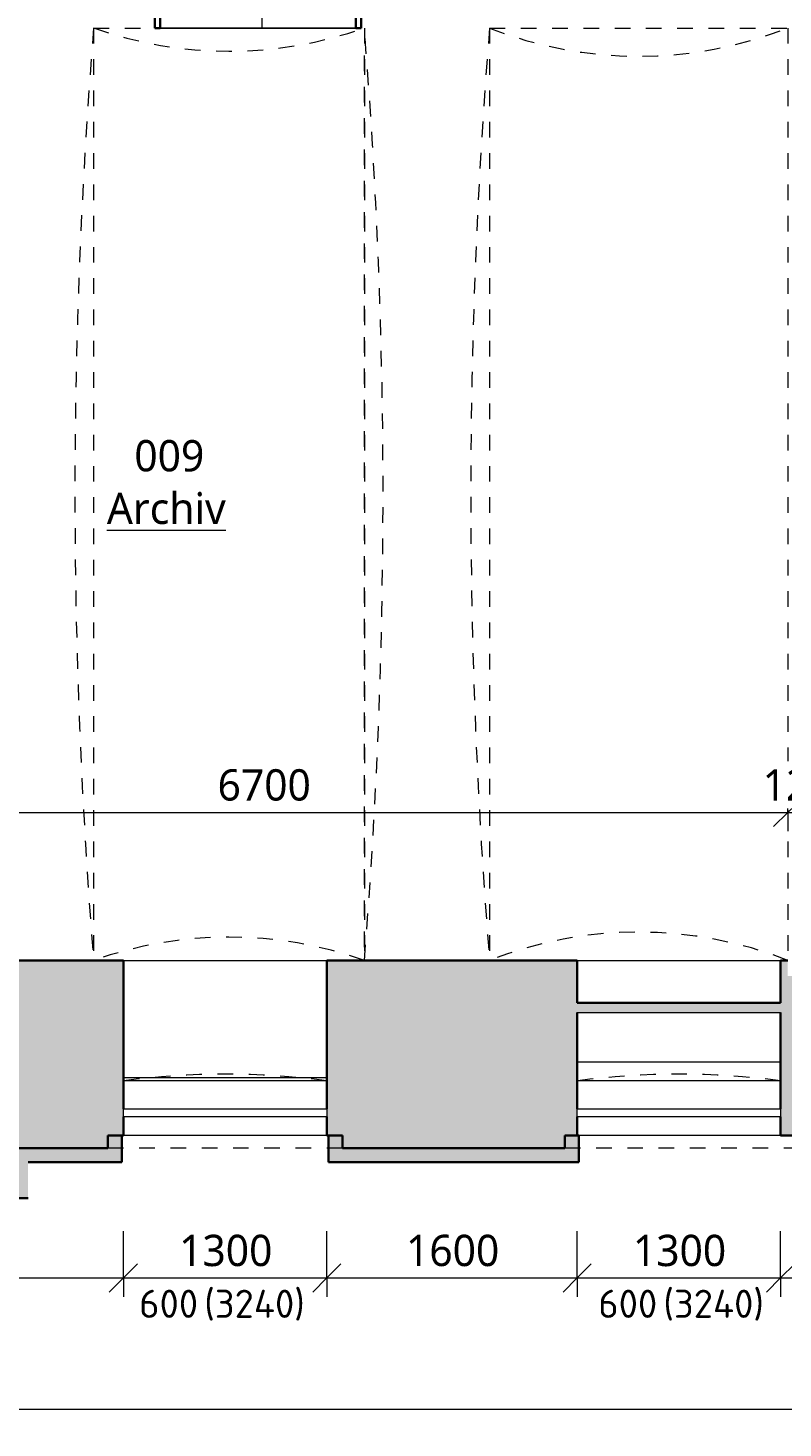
# Model space of a CAD drawing. Header units: metres. Extents: x -2.5 to 41.5, y -3.2 to 29.6.
# Tile 2 of 16: x 5.6 to 10.4, y -1.5 to 7.5. Entities that reach past the tile are written whole.
import ezdxf

# ---------------------------------------------------------------- set-up
doc = ezdxf.new("R2010")
doc.units = ezdxf.units.M
doc.linetypes.add('AV - Carkovana 2mm', pattern=[0.0027, 0.002, -0.0007])
doc.linetypes.add('AV - Cerch_ 1 tecka 2mm', pattern=[0.004, 0.002, -0.001, 0, -0.001])
doc.layers.add('AV-KOTY', color=5, linetype='Continuous', lineweight=13, true_color=0x0000ff)
doc.layers.add('AV-MISTNOSTI', color=5, linetype='Continuous', lineweight=5, true_color=0x0000ff)
for name, color, linetype, lineweight in [('AV-KOTY-100', 7, 'Continuous', 5), ('AV-SRAFY', 7, 'Continuous', 35), ('AV-STAVBA', 7, 'Continuous', 18)]:
    doc.layers.add(name, color=color, linetype=linetype, lineweight=lineweight)
doc.styles.add('ISOCPEUR', font='isocpeur.ttf', dxfattribs={"height": 0.18})
doc.styles.add('Trebuchet MS', font='trebuc.ttf', dxfattribs={"height": 0.2})
doc.styles.add('Trebuchet MS_B', font='trebuc.ttf', dxfattribs={"height": 0.2})
doc.dimstyles.new('2_mm_-_O_-_Blue_-_mm', dxfattribs={"dimscale": 0.3048, "dimtxt": 0.20619, "dimasz": 0.590551, "dimexe": 0.393701, "dimexo": 0.0625, "dimgap": 0.065617, "dimtad": 1, "dimdec": 0, "dimlfac": 1000, "dimzin": 0, "dimdsep": 46, "dimtxsty": 'Trebuchet MS', "dimblk1": 'OBLIQUE', "dimblk2": 'OBLIQUE', "dimsah": 1, "dimcen": 0.09, "dimazin": 0, "dimtfac": 1, "dimtdec": 4, "dimtix": 1, "dimtmove": 0, "dimatfit": 3, "dimfxl": 0.984252, "dimfxlon": 1, "dimtvp": 1, "dimtfill": 1, "dimtolj": 1, "dimtzin": 0, "dimarcsym": 2})
doc.dimstyles.new('2_mm_-_O_-_Blue_-_mm_-_zaokrouhlena_1', dxfattribs={"dimscale": 0.3048, "dimtxt": 0.20619, "dimasz": 0.590551, "dimexe": 0.393701, "dimexo": 0.0625, "dimgap": 0.065617, "dimtad": 1, "dimdec": 0, "dimlfac": 1000, "dimrnd": 10, "dimzin": 0, "dimdsep": 46, "dimtxsty": 'Trebuchet MS', "dimblk1": 'OBLIQUE', "dimblk2": 'OBLIQUE', "dimsah": 1, "dimcen": 0.09, "dimazin": 0, "dimtfac": 1, "dimtdec": 4, "dimtix": 1, "dimtmove": 0, "dimatfit": 3, "dimfxl": 0.984252, "dimfxlon": 1, "dimtvp": 1, "dimtfill": 1, "dimtolj": 1, "dimtzin": 0, "dimarcsym": 2})

# ---------------------------------------------------------------- blocks, each defined once
blk = doc.blocks.new('GM_Otvor s klenutým nadpražím - 5960x2050_5960-876872-1PP')
at = {"layer": 'AV-STAVBA', "linetype": 'AV - Cerch_ 1 tecka 2mm', "lineweight": 13}
for p, q in [((-2.98, 0.4), (2.98, 0.4)), ((2.8965, -0.4), (-2.8965, -0.4))]:
    blk.add_line(p, q, dxfattribs=at)
for centre, start, end in [((0, 37.3417), 265.38807, 274.61193), ((0, -37.3417), 85.38807, 94.61193)]:
    blk.add_arc(centre, 37.0617, start, end, dxfattribs=at)
blk = doc.blocks.new('DO_2-L_Ocel_ - 1250x1850-984935-1PP')
at = {"layer": 'AV-STAVBA'}
for p, q in [((0.6, 0.6499), (0.6, 0.05)), ((-0.65, 0.05), (-0.1904, 0.5096)), ((-0.685, 0.05), (-0.685, -0.05)), ((-0.65, 0.05), (0.6, 0.05)), ((0, 0.05), (0, -0.05)), ((0.635, 0.05), (0.635, -0.05)), ((-0.65, -0.05), (0.6, -0.05))]:
    blk.add_line(p, q, dxfattribs=at)
at = {"layer": 'AV-STAVBA', "lineweight": 35}
for p, q in [((-0.65, 0.05), (-0.685, 0.05)), ((-0.685, 0.05), (-0.685, -0.05)), ((-0.65, -0.05), (-0.65, 0.05)), ((0.635, 0.05), (0.6, 0.05)), ((0.6, 0.05), (0.6, -0.05)), ((0.635, -0.05), (0.635, 0.05)), ((-0.685, -0.05), (-0.65, -0.05)), ((0.6, -0.05), (0.635, -0.05))]:
    blk.add_line(p, q, dxfattribs=at)
at = {"layer": 'AV-STAVBA', "linetype": 'AV - Cerch_ 1 tecka 2mm'}
for p, q in [((-0.685, 0.05), (0.635, 0.05)), ((-0.65, 0.05), (0.6, 0.05)), ((-0.685, -0.05), (0.635, -0.05)), ((-0.65, -0.05), (0.6, -0.05))]:
    blk.add_line(p, q, dxfattribs=at)
at = {"layer": 'AV-STAVBA'}
for centre, radius, start, end in [((0.5999, 0.05), 0.5999, 89.99469, 180), ((-0.65, 0.05), 0.65, 360, 45)]:
    blk.add_arc(centre, radius, start, end, dxfattribs=at)
blk = doc.blocks.new('WI_1-1_sklepní_s příčlemi_s klenutým nadpražím_2x šikmý parapet_ nadpraží - 1300x600-1036147-1PP')
at = {"layer": 'AV-STAVBA'}
for p, q in [((-0.65, 0.475), (0.65, 0.475)), ((-0.65, 0.425), (-0.65, 0.475)), ((0.65, 0.475), (0.65, 0.425)), ((0.65, 0.425), (-0.65, 0.425))]:
    blk.add_line(p, q, dxfattribs=at)
at = {"layer": 'AV-STAVBA', "linetype": 'AV - Carkovana 2mm'}
blk.add_arc((0, 5.2026), 5, 262.53041, 277.46959, dxfattribs=at)
blk = doc.blocks.new('WI_1-1_sklepní_s příčlemi_s klenutým nadpražím_2x šikmý parapet_ nadpraží - 1300x600-1038206-1PP')
at = {"layer": 'AV-STAVBA'}
for p, q in [((-0.65, 0.475), (0.65, 0.475)), ((-0.65, 0.425), (-0.65, 0.475)), ((0.65, 0.475), (0.65, 0.425)), ((0.65, 0.425), (-0.65, 0.425))]:
    blk.add_line(p, q, dxfattribs=at)
at = {"layer": 'AV-STAVBA', "linetype": 'AV - Carkovana 2mm'}
blk.add_arc((0, 5.2026), 5, 262.53041, 277.46959, dxfattribs=at)
blk = doc.blocks.new('GM_Void_valená klenba - GM_Void_valená klenba-1524411-1PP')
at = {"layer": 'AV-STAVBA', "linetype": 'AV - Cerch_ 1 tecka 2mm', "lineweight": 13}
for p, q in [((-0.9529, 3.13), (-0.9529, -2.83)), ((-0.9529, 3.13), (0.9529, 3.13)), ((0.9529, 3.13), (0.9529, -2.83)), ((-0.9529, -2.83), (0.9529, -2.83))]:
    blk.add_line(p, q, dxfattribs=at)
for centre, start, end in [((0, 5.5491), 248.50075, 291.49925), ((0, -5.2491), 68.50075, 111.49925)]:
    blk.add_arc(centre, 2.6, start, end, dxfattribs=at)
blk = doc.blocks.new('GM_Void_valená klenba - GM_Void_valená klenba-1524412-1PP')
at = {"layer": 'AV-STAVBA', "linetype": 'AV - Cerch_ 1 tecka 2mm', "lineweight": 13}
for p, q in [((-0.865, 2.98), (-0.865, -2.98)), ((-0.865, 2.98), (0.865, 2.98)), ((0.865, 2.98), (0.865, -2.98)), ((-0.865, -2.98), (0.865, -2.98))]:
    blk.add_line(p, q, dxfattribs=at)
for centre, start, end in [((0, 5.4319), 250.56773, 289.43227), ((0, -5.4319), 70.56773, 109.43227)]:
    blk.add_arc(centre, 2.6, start, end, dxfattribs=at)
blk = doc.blocks.new('Zdobná fasáda 1NP - Zdobná fasáda 1NP-1554848-1PP')
at = {"layer": 'AV-STAVBA', "lineweight": 35}
for points in [[(5.6098, -0.0218), (5.6098, 0.2082), (6.2098, 0.2082), (6.2098, 0.3782), (6.1198, 0.3782), (6.1198, 0.2982), (5.5198, 0.2982), (5.5198, 0.0682), (4.0436, 0.0682), (4.0436, 0.2982), (1.6386, 0.2982), (1.6386, 0.0682), (0.1698, 0.0682), (0.1698, 0.4482), (-0.2352, 0.4482), (-0.2352, 0.3582), (0.0798, 0.3582), (0.0798, -0.0218), (1.7286, -0.0218), (1.7286, 0.2082), (3.9536, 0.2082), (3.9536, -0.0218)], [(9.1298, 0.2082), (9.1298, 0.3782), (9.0398, 0.3782), (9.0398, 0.2982), (7.6198, 0.2982), (7.6198, 0.3782), (7.5298, 0.3782), (7.5298, 0.2082), (8.9052, 0.2082)]]:
    blk.add_hatch(color=256, dxfattribs=at).paths.add_polyline_path(points)
for p, q in [((6.1198, 0.3782), (6.2098, 0.3782)), ((6.1198, 0.3782), (6.1198, 0.2982)), ((6.2098, 0.3782), (6.2098, 0.2082)), ((7.5298, 0.3782), (7.6198, 0.3782)), ((7.5298, 0.3782), (7.5298, 0.2082)), ((7.6198, 0.3782), (7.6198, 0.2982)), ((9.0398, 0.2982), (9.0398, 0.3782)), ((9.0398, 0.3782), (9.1298, 0.3782)), ((9.1298, 0.2082), (9.1298, 0.3782)), ((5.5198, 0.2982), (6.1198, 0.2982)), ((7.6198, 0.2982), (9.0398, 0.2982)), ((5.6098, 0.2082), (6.2098, 0.2082)), ((7.5298, 0.2082), (9.1298, 0.2082)), ((3.9536, -0.0218), (5.6098, -0.0218))]:
    blk.add_line(p, q, dxfattribs=at)
blk = doc.blocks.new('GM_Nika_obdélníková - 1500x1000-1575699-1PP')
at = {"layer": 'AV-STAVBA', "linetype": 'AV - Cerch_ 1 tecka 2mm'}
blk.add_line((-0.75, 0.125), (0.75, 0.125), dxfattribs=at)
blk = doc.blocks.new('DIMBLOCK4-1PP')
at = {"layer": 'AV-KOTY-100', "color": 5, "true_color": 0x0000ff}
for p, q in [((3.7648, 2.4438), (3.7648, 2.7438)), ((10.4648, 2.4438), (10.4648, 2.7438)), ((3.7648, 2.4438), (3.8548, 2.5338)), ((10.4648, 2.4438), (10.5548, 2.5338)), ((3.7648, 2.4438), (3.6748, 2.3538)), ((3.7648, 2.4438), (10.4648, 2.4438)), ((3.7648, 2.4438), (3.7648, 2.3238)), ((10.4648, 2.4438), (10.3748, 2.3538)), ((10.4648, 2.4438), (10.4648, 2.3238))]:
    blk.add_line(p, q, dxfattribs=at)
at = {"layer": 'AV-KOTY-100', "color": 0, "insert": (6.8213, 2.7197), "char_height": 0.2, "width": 0.704541, "attachment_point": 1, "line_spacing_factor": 1.048425, "style": 'Trebuchet MS', "bg_fill": 3, "box_fill_scale": 1.25, "bg_fill_color": 256, "bg_fill_true_color": 13158600, "bg_fill_transparency": 0}
blk.add_mtext('6700', dxfattribs=at)
blk = doc.blocks.new('_Oblique')
at = {"color": 0, "linetype": 'ByBlock', "lineweight": -2}
blk.add_line((-0.5, -0.5), (0.5, 0.5), dxfattribs=at)
blk = doc.blocks.new('DIMBLOCK5-1PP')
at = {"layer": 'AV-KOTY-100', "color": 5, "true_color": 0x0000ff}
for p, q in [((10.4648, 2.4438), (10.4648, 2.7438)), ((10.5848, 2.4438), (10.5848, 2.7438)), ((10.4648, 2.4438), (10.5548, 2.5338)), ((10.5848, 2.4438), (10.6748, 2.5338)), ((10.4648, 2.4438), (10.3748, 2.3538)), ((10.4648, 2.4438), (10.5848, 2.4438)), ((10.4648, 2.4438), (10.4648, 2.3238)), ((10.5848, 2.4438), (10.4948, 2.3538)), ((10.5848, 2.4438), (10.5848, 2.3238))]:
    blk.add_line(p, q, dxfattribs=at)
at = {"layer": 'AV-KOTY-100', "color": 0, "insert": (10.3046, 2.7197), "char_height": 0.2, "width": 0.528406, "attachment_point": 1, "line_spacing_factor": 1.048425, "style": 'Trebuchet MS', "bg_fill": 3, "box_fill_scale": 1.25, "bg_fill_color": 256, "bg_fill_true_color": 13158600, "bg_fill_transparency": 0}
blk.add_mtext('120', dxfattribs=at)
blk = doc.blocks.new('DIMBLOCK75-1PP')
at = {"layer": 'AV-KOTY-100', "color": 5, "true_color": 0x0000ff}
for p, q in [((4.1591, -0.5321), (4.1591, -0.2321)), ((6.2191, -0.5321), (6.2191, -0.2321)), ((4.1591, -0.5321), (4.2491, -0.4421)), ((6.2191, -0.5321), (6.3091, -0.4421)), ((4.1591, -0.5321), (4.0691, -0.6221)), ((4.1591, -0.5321), (6.2191, -0.5321)), ((4.1591, -0.5321), (4.1591, -0.6521)), ((6.2191, -0.5321), (6.1291, -0.6221)), ((6.2191, -0.5321), (6.2191, -0.6521))]:
    blk.add_line(p, q, dxfattribs=at)
at = {"layer": 'AV-KOTY-100', "color": 0, "insert": (4.8955, -0.2561), "char_height": 0.2, "width": 0.704541, "attachment_point": 1, "line_spacing_factor": 1.048425, "style": 'Trebuchet MS', "bg_fill": 3, "box_fill_scale": 1.25, "bg_fill_color": 256, "bg_fill_true_color": 13158600, "bg_fill_transparency": 0}
blk.add_mtext('2060', dxfattribs=at)
blk = doc.blocks.new('DIMBLOCK76-1PP')
at = {"layer": 'AV-KOTY-100', "color": 5, "true_color": 0x0000ff}
for p, q in [((6.2191, -0.5321), (6.2191, -0.2321)), ((7.5191, -0.5321), (7.5191, -0.2321)), ((6.2191, -0.5321), (6.3091, -0.4421)), ((7.5191, -0.5321), (7.6091, -0.4421)), ((6.2191, -0.5321), (6.1291, -0.6221)), ((6.2191, -0.5321), (7.5191, -0.5321)), ((6.2191, -0.5321), (6.2191, -0.6521)), ((7.5191, -0.5321), (7.4291, -0.6221)), ((7.5191, -0.5321), (7.5191, -0.6521))]:
    blk.add_line(p, q, dxfattribs=at)
at = {"layer": 'AV-KOTY-100', "color": 0, "insert": (6.5755, -0.2561), "char_height": 0.2, "width": 0.704541, "attachment_point": 1, "line_spacing_factor": 1.048425, "style": 'Trebuchet MS', "bg_fill": 3, "box_fill_scale": 1.25, "bg_fill_color": 256, "bg_fill_true_color": 13158600, "bg_fill_transparency": 0}
blk.add_mtext('1300', dxfattribs=at)
blk = doc.blocks.new('DIMBLOCK77-1PP')
at = {"layer": 'AV-KOTY-100', "color": 5, "true_color": 0x0000ff}
for p, q in [((7.5191, -0.5321), (7.5191, -0.2321)), ((9.1191, -0.5321), (9.1191, -0.2321)), ((7.5191, -0.5321), (7.6091, -0.4421)), ((9.1191, -0.5321), (9.2091, -0.4421)), ((7.5191, -0.5321), (7.4291, -0.6221)), ((7.5191, -0.5321), (9.1191, -0.5321)), ((7.5191, -0.5321), (7.5191, -0.6521)), ((9.1191, -0.5321), (9.0291, -0.6221)), ((9.1191, -0.5321), (9.1191, -0.6521))]:
    blk.add_line(p, q, dxfattribs=at)
at = {"layer": 'AV-KOTY-100', "color": 0, "insert": (8.0255, -0.2561), "char_height": 0.2, "width": 0.704541, "attachment_point": 1, "line_spacing_factor": 1.048425, "style": 'Trebuchet MS', "bg_fill": 3, "box_fill_scale": 1.25, "bg_fill_color": 256, "bg_fill_true_color": 13158600, "bg_fill_transparency": 0}
blk.add_mtext('1600', dxfattribs=at)
blk = doc.blocks.new('DIMBLOCK78-1PP')
at = {"layer": 'AV-KOTY-100', "color": 5, "true_color": 0x0000ff}
for p, q in [((9.1191, -0.5321), (9.1191, -0.2321)), ((10.4191, -0.5321), (10.4191, -0.2321)), ((9.1191, -0.5321), (9.2091, -0.4421)), ((10.4191, -0.5321), (10.5091, -0.4421)), ((9.1191, -0.5321), (9.0291, -0.6221)), ((9.1191, -0.5321), (10.4191, -0.5321)), ((9.1191, -0.5321), (9.1191, -0.6521)), ((10.4191, -0.5321), (10.3291, -0.6221)), ((10.4191, -0.5321), (10.4191, -0.6521))]:
    blk.add_line(p, q, dxfattribs=at)
at = {"layer": 'AV-KOTY-100', "color": 0, "insert": (9.4755, -0.2561), "char_height": 0.2, "width": 0.704541, "attachment_point": 1, "line_spacing_factor": 1.048425, "style": 'Trebuchet MS', "bg_fill": 3, "box_fill_scale": 1.25, "bg_fill_color": 256, "bg_fill_true_color": 13158600, "bg_fill_transparency": 0}
blk.add_mtext('1300', dxfattribs=at)
blk = doc.blocks.new('DIMBLOCK79-1PP')
at = {"layer": 'AV-KOTY-100', "color": 5, "true_color": 0x0000ff}
for p, q in [((10.4191, -0.5321), (10.4191, -0.2321)), ((12.0398, -0.5321), (12.0398, -0.2321)), ((10.4191, -0.5321), (10.5091, -0.4421)), ((12.0398, -0.5321), (12.1298, -0.4421)), ((10.4191, -0.5321), (10.3291, -0.6221)), ((10.4191, -0.5321), (12.0398, -0.5321)), ((10.4191, -0.5321), (10.4191, -0.6521)), ((12.0398, -0.5321), (11.9498, -0.6221)), ((12.0398, -0.5321), (12.0398, -0.6521))]:
    blk.add_line(p, q, dxfattribs=at)
at = {"layer": 'AV-KOTY-100', "color": 0, "insert": (10.9359, -0.2561), "char_height": 0.2, "width": 0.704541, "attachment_point": 1, "line_spacing_factor": 1.048425, "style": 'Trebuchet MS', "bg_fill": 3, "box_fill_scale": 1.25, "bg_fill_color": 256, "bg_fill_true_color": 13158600, "bg_fill_transparency": 0}
blk.add_mtext('1620', dxfattribs=at)
blk = doc.blocks.new('DIMBLOCK99-1PP')
at = {"layer": 'AV-KOTY-100', "color": 5, "true_color": 0x0000ff}
for p, q in [((-0.2352, -1.3711), (-0.2352, -1.0711)), ((39.7648, -1.3711), (39.7648, -1.0711)), ((-0.2352, -1.3711), (-0.1452, -1.2811)), ((39.7648, -1.3711), (39.8548, -1.2811)), ((-0.2352, -1.3711), (-0.3252, -1.4611)), ((-0.2352, -1.3711), (39.7648, -1.3711)), ((-0.2352, -1.3711), (-0.2352, -1.4911)), ((39.7648, -1.3711), (39.6748, -1.4611)), ((39.7648, -1.3711), (39.7648, -1.4911))]:
    blk.add_line(p, q, dxfattribs=at)
at = {"layer": 'AV-KOTY-100', "color": 0, "insert": (19.3979, -1.0952), "char_height": 0.2, "width": 0.880677, "attachment_point": 1, "line_spacing_factor": 1.048425, "style": 'Trebuchet MS', "bg_fill": 3, "box_fill_scale": 1.25, "bg_fill_color": 256, "bg_fill_true_color": 13158600, "bg_fill_transparency": 0}
blk.add_mtext('40000', dxfattribs=at)

msp = doc.modelspace()

# ---------------------------------------------------------------- hatches: boundary and pattern name
at = {"layer": 'AV-SRAFY', "lineweight": 5}
h = msp.add_hatch(color=256, dxfattribs=at)
h.paths.add_polyline_path([(2.0791, 1.1651), (3.5791, 1.1651), (3.5791, 1.4982), (2.0791, 1.4982)])
h.paths.add_polyline_path([(-0.2352, 1.1651), (1.4991, 1.1651), (1.4991, 1.4982), (-0.2352, 1.4982)])
h.paths.add_polyline_path([(4.1591, 1.1651), (6.2191, 1.1651), (6.2191, 1.4982), (4.1591, 1.4982)])
h.paths.add_polyline_path([(10.8648, 1.1651), (10.8648, 1.3982), (10.4648, 1.3982), (10.4648, 1.4982), (10.4191, 1.4982), (10.4191, 1.2264), (9.1191, 1.2264), (9.1191, 1.4982), (7.5191, 1.4982), (7.5191, 1.1651), (10.4191, 1.1651)])
h = msp.add_hatch(color=256, dxfattribs=at)
h.paths.add_polyline_path([(10.8648, 0.4482), (10.8648, 1.1651), (10.4191, 1.1651), (10.4191, 0.4482)])
h.paths.add_polyline_path([(7.5191, 0.4482), (9.1191, 0.4482), (9.1191, 1.1651), (7.5191, 1.1651), (7.5191, 0.4982)])
h.paths.add_polyline_path([(5.5198, 0.4482), (6.2191, 0.4482), (6.2191, 1.1651), (4.1591, 1.1651), (4.1591, 0.7282), (3.5791, 0.7282), (3.5791, 1.1651), (2.0791, 1.1651), (2.0791, 0.7282), (1.4991, 0.7282), (1.4991, 1.1651), (-0.2352, 1.1651), (-0.2352, 0.4482), (2.5231, 0.4482)])
h = msp.add_hatch(color=256, dxfattribs=at)
h.paths.add_polyline_path([(16.3798, 0.2982), (16.9084, 0.2982), (16.9084, 0.4482), (16.2848, 0.4482), (16.2848, 0.3782), (16.3798, 0.3782)])
h.paths.add_polyline_path([(14.8798, 0.2982), (14.8798, 0.3782), (14.9848, 0.3782), (14.9848, 0.4482), (13.3398, 0.4482), (13.3398, 0.3782), (13.4598, 0.3782), (13.4598, 0.2982)])
h.paths.add_polyline_path([(11.9598, 0.2982), (11.9598, 0.3782), (12.0398, 0.3782), (12.0398, 0.4482), (10.4191, 0.4482), (10.4191, 0.3782), (10.5398, 0.3782), (10.5398, 0.2982)])
h.paths.add_polyline_path([(9.0398, 0.2982), (9.0398, 0.3782), (9.1191, 0.3782), (9.1191, 0.4482), (7.5191, 0.4482), (7.5191, 0.3782), (7.6198, 0.3782), (7.6198, 0.2982), (8.9052, 0.2982)])
h.paths.add_polyline_path([(6.1198, 0.2982), (6.1198, 0.3782), (6.2191, 0.3782), (6.2191, 0.4482), (5.5198, 0.4482), (5.5198, 0.2982)])

# ---------------------------------------------------------------- linework, layer by layer
at = {"layer": 'AV-STAVBA'}
for p, q in [((7.7048, 7.4582), (6.4548, 7.4582)), ((6.2191, 1.4982), (7.5191, 1.4982)), ((9.1191, 1.4982), (10.4191, 1.4982)), ((9.1191, 1.1651), (10.4191, 1.1651)), ((10.4191, 0.8482), (9.1191, 0.8482)), ((7.5191, 0.7482), (6.2191, 0.7482)), ((7.5191, 0.7282), (6.2191, 0.7282)), ((10.4191, 0.7282), (9.1191, 0.7282)), ((7.5191, 0.3782), (6.2191, 0.3782)), ((10.4191, 0.3782), (9.1298, 0.3782))]:
    msp.add_line(p, q, dxfattribs=at)
at = {"layer": 'AV-STAVBA', "lineweight": 35}
for p, q in [((4.1591, 1.4982), (6.2191, 1.4982)), ((6.2191, 0.5482), (6.2191, 1.4982)), ((7.5191, 1.4982), (9.1191, 1.4982)), ((7.5191, 0.5482), (7.5191, 1.4982)), ((9.1191, 1.4982), (9.1191, 1.2264)), ((10.4191, 1.4982), (10.4648, 1.4982)), ((10.4191, 1.4982), (10.4191, 1.2264)), ((9.1191, 1.2264), (10.4191, 1.2264)), ((9.1191, 0.5482), (9.1191, 1.1651)), ((10.4191, 0.5482), (10.4191, 1.1651)), ((6.2191, 0.3782), (6.2191, 0.4982)), ((7.5191, 0.3782), (7.5191, 0.4982)), ((9.1191, 0.3782), (9.1191, 0.4982)), ((10.4191, 0.3782), (10.4191, 0.4982)), ((6.1198, 0.3782), (6.2191, 0.3782)), ((6.1198, 0.2982), (6.1198, 0.3782)), ((7.6198, 0.3782), (7.5191, 0.3782)), ((7.6198, 0.2982), (7.6198, 0.3782)), ((9.0398, 0.3782), (9.1191, 0.3782)), ((9.0398, 0.2982), (9.0398, 0.3782)), ((10.5398, 0.3782), (10.4191, 0.3782)), ((5.5198, 0.2982), (6.1198, 0.2982)), ((7.6198, 0.2982), (9.0398, 0.2982))]:
    msp.add_line(p, q, dxfattribs=at)

# ---------------------------------------------------------------- block references
at = {"layer": 'AV-STAVBA'}
msp.add_blockref('DO_2-L_Ocel_ - 1250x1850-984935-1PP', (7.1048, 7.5082), dxfattribs=at)
at = {"layer": 'AV-STAVBA', "linetype": 'AV - Cerch_ 1 tecka 2mm', "lineweight": 13, "rotation": 269.9999999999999}
for p in [(5.6291, 4.4782), (8.1591, 4.4782)]:
    msp.add_blockref('GM_Otvor s klenutým nadpražím - 5960x2050_5960-876872-1PP', p, dxfattribs=at)
at = {"layer": 'AV-STAVBA', "linetype": 'AV - Cerch_ 1 tecka 2mm', "lineweight": 13}
for name, p in [('GM_Void_valená klenba - GM_Void_valená klenba-1524412-1PP', (6.8941, 4.4782)), ('GM_Void_valená klenba - GM_Void_valená klenba-1524411-1PP', (9.5119, 4.3282))]:
    msp.add_blockref(name, p, dxfattribs=at)
at = {"layer": 'AV-STAVBA', "linetype": 'AV - Carkovana 2mm', "rotation": 180}
for name, p in [('WI_1-1_sklepní_s příčlemi_s klenutým nadpražím_2x šikmý parapet_ nadpraží - 1300x600-1038206-1PP', (6.8691, 0.9732)), ('WI_1-1_sklepní_s příčlemi_s klenutým nadpražím_2x šikmý parapet_ nadpraží - 1300x600-1036147-1PP', (9.7691, 0.9732))]:
    msp.add_blockref(name, p, dxfattribs=at)
at = {"layer": 'AV-STAVBA', "lineweight": 35}
msp.add_blockref('Zdobná fasáda 1NP - Zdobná fasáda 1NP-1554848-1PP', (0, 0), dxfattribs=at)
at = {"layer": 'AV-STAVBA', "rotation": 180}
for p in [(6.8698, 0.4232), (9.7898, 0.4232)]:
    msp.add_blockref('GM_Nika_obdélníková - 1500x1000-1575699-1PP', p, dxfattribs=at)

# ---------------------------------------------------------------- texts
at = {"layer": 'AV-KOTY', "lineweight": 5, "char_height": 0.18, "attachment_point": 1, "style": 'ISOCPEUR'}
for s, insert, width in [('600', (6.3198, -0.6071), 0.456962), ('(3240)', (6.736, -0.6071), 0.809704), ('600', (9.2538, -0.6071), 0.456962), ('(3240)', (9.67, -0.6071), 0.809704)]:
    msp.add_mtext(s, dxfattribs=dict(at, insert=insert, width=width))
at = {"layer": 'AV-MISTNOSTI', "char_height": 0.2, "attachment_point": 1, "style": 'Trebuchet MS_B'}
for s, insert, width in [('009', (6.2893, 4.8241), 0.601266), ('\\LArchiv', (6.1138, 4.4878), 1.02616)]:
    msp.add_mtext(s, dxfattribs=dict(at, insert=insert, width=width))

# ---------------------------------------------------------------- dimensions: what is measured, and where the dimension line sits
at = {"layer": 'AV-KOTY', "lineweight": 5}
dim = msp.add_linear_dim(base=(39.7648, -1.3711), p1=(-0.2352, -1.0711), p2=(39.7648, -1.0711), dimstyle='2_mm_-_O_-_Blue_-_mm_-_zaokrouhlena_1', override={"dimpost": '<>', "dimfxl": 40}, dxfattribs=at)
dim.commit()
dim.dimension.update_dxf_attribs({"geometry": 'DIMBLOCK99-1PP', "text_midpoint": (19.7648, -1.2494)})

# ---------------------------------------------------------------- next in the draw order: dimensions: what is measured, and where the dimension line sits
for base, p1, p2, dimstyle, override, picture, middle in [((10.4648, 2.4438), (3.7648, 2.7438), (10.4648, 2.7438), '2_mm_-_O_-_Blue_-_mm', {"dimpost": '<>', "dimfxl": 6.7}, 'DIMBLOCK4-1PP', (7.1148, 2.5659)), ((6.2191, -0.5321), (4.1591, -0.2321), (6.2191, -0.2321), '2_mm_-_O_-_Blue_-_mm_-_zaokrouhlena_1', {"dimpost": '<>', "dimfxl": 2.06}, 'DIMBLOCK75-1PP', (5.1891, -0.41))]:
    dim = msp.add_linear_dim(base=base, p1=p1, p2=p2, dimstyle=dimstyle, override=override, dxfattribs=at)
    dim.commit()
    dim.dimension.update_dxf_attribs({"geometry": picture, "text_midpoint": middle})

# ---------------------------------------------------------------- next in the draw order: dimensions: what is measured, and where the dimension line sits
for base, p1, p2, dimstyle, override, picture, middle in [((10.5848, 2.4438), (10.4648, 2.7438), (10.5848, 2.7438), '2_mm_-_O_-_Blue_-_mm', {"dimpost": '<>', "dimfxl": 0.12}, 'DIMBLOCK5-1PP', (10.5248, 2.5655)), ((7.5191, -0.5321), (6.2191, -0.2321), (7.5191, -0.2321), '2_mm_-_O_-_Blue_-_mm_-_zaokrouhlena_1', {"dimpost": '<>', "dimfxl": 1.3}, 'DIMBLOCK76-1PP', (6.8691, -0.4103))]:
    dim = msp.add_linear_dim(base=base, p1=p1, p2=p2, dimstyle=dimstyle, override=override, dxfattribs=at)
    dim.commit()
    dim.dimension.update_dxf_attribs({"geometry": picture, "text_midpoint": middle})

# ---------------------------------------------------------------- next in the draw order: dimensions: what is measured, and where the dimension line sits
dim = msp.add_linear_dim(base=(9.1191, -0.5321), p1=(7.5191, -0.2321), p2=(9.1191, -0.2321), dimstyle='2_mm_-_O_-_Blue_-_mm_-_zaokrouhlena_1', override={"dimpost": '<>', "dimfxl": 1.6}, dxfattribs=at)
dim.commit()
dim.dimension.update_dxf_attribs({"geometry": 'DIMBLOCK77-1PP', "text_midpoint": (8.3191, -0.41)})

# ---------------------------------------------------------------- next in the draw order: dimensions: what is measured, and where the dimension line sits
dim = msp.add_linear_dim(base=(10.4191, -0.5321), p1=(9.1191, -0.2321), p2=(10.4191, -0.2321), dimstyle='2_mm_-_O_-_Blue_-_mm_-_zaokrouhlena_1', override={"dimpost": '<>', "dimfxl": 1.3}, dxfattribs=at)
dim.commit()
dim.dimension.update_dxf_attribs({"geometry": 'DIMBLOCK78-1PP', "text_midpoint": (9.7691, -0.4103)})

# ---------------------------------------------------------------- next in the draw order: dimensions: what is measured, and where the dimension line sits
dim = msp.add_linear_dim(base=(12.0398, -0.5321), p1=(10.4191, -0.2321), p2=(12.0398, -0.2321), dimstyle='2_mm_-_O_-_Blue_-_mm_-_zaokrouhlena_1', override={"dimpost": '<>', "dimfxl": 1.620743}, dxfattribs=at)
dim.commit()
dim.dimension.update_dxf_attribs({"geometry": 'DIMBLOCK79-1PP', "text_midpoint": (11.2294, -0.41)})

doc.saveas('drawing.dxf')
